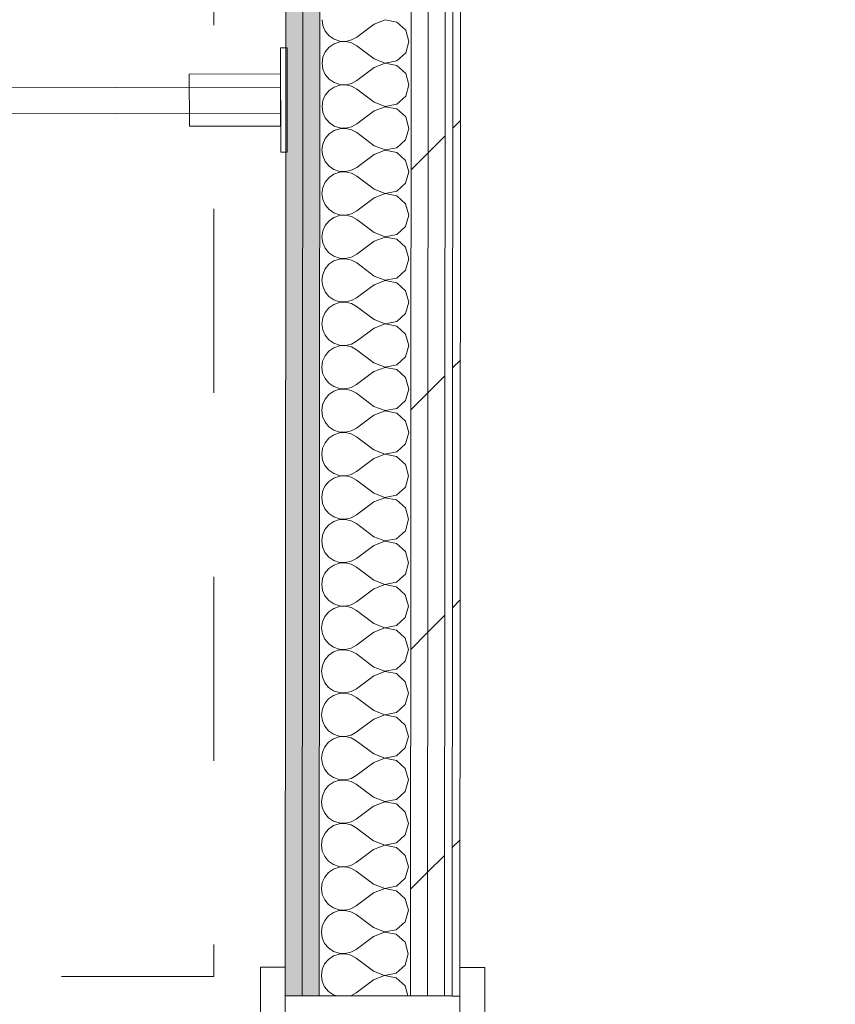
# Model space of a CAD drawing. Header units: millimetres. Extents: x -30280 to 19093, y -17460 to 4378.
# Tile 183 of 256: x -1892 to -1267, y -16021 to -15265. Entities that reach past the tile are written whole.
import ezdxf

# ---------------------------------------------------------------- set-up
doc = ezdxf.new("R2010")
doc.units = ezdxf.units.MM
doc.header["$MEASUREMENT"] = 0
doc.linetypes.add('Rayas_2', pattern=[282.222222, 141.111111, -141.111111])
doc.linetypes.add('Wipeout_Contour', pattern=[1000, 0, -1000])
for name, color, linetype in [('Nuevo_01 Sanitaris', 7, 'Continuous'), ('Nuevo_06_COT_Generals', 7, 'Continuous'), ('Nuevo_08_E_Envans secs', 7, 'Continuous'), ('Nuevo_Puertas Archicad', 7, 'Continuous')]:
    doc.layers.add(name, color=color, linetype=linetype)
for name, color, linetype, lineweight in [('Nuevo_01 Sanitaris_Pluma_Nº__1', 7, 'Continuous', 5), ('Nuevo_01_2D Trames_Pluma_Nº__1', 7, 'Continuous', 5), ('Nuevo_06_COT_Generals_Pluma_Nº__1', 7, 'Continuous', 5), ('Nuevo_08_E_Envans secs_Pluma_Nº__1', 7, 'Continuous', 5), ('Nuevo_Puertas Archicad_Pluma_Nº__1', 7, 'Continuous', 5)]:
    doc.layers.add(name, color=color, linetype=linetype, lineweight=lineweight)
for name, color, linetype, lineweight, true_color in [('Nuevo_08_E_Envans secs_Pluma_Nº__102', 7, 'Continuous', 5, 0xcccccc), ('Nuevo_08_E_Envans secs_Pluma_Nº__171', 171, 'Continuous', 13, 0xaaaaff), ('Nuevo_08_E_Envans secs_Pluma_Nº__177', 7, 'Continuous', 15, 0xf7e046), ('Nuevo_08_E_Envans secs_Pluma_Nº__79', 7, 'Continuous', 5, 0xaaffd5)]:
    doc.layers.add(name, color=color, linetype=linetype, lineweight=lineweight, true_color=true_color)
doc.styles.add('Estilo_Generado_1', font='txt')
doc.dimstyles.new('Estilo_Generado__2', dxfattribs={"dimtxt": 100, "dimasz": 38, "dimexe": 0.18, "dimexo": 300, "dimgap": 0, "dimtad": 1, "dimlfac": 0.001, "dimzin": 0, "dimdsep": 46, "dimtxsty": 'Estilo_Generado_1', "dimblk": 'ARROWHEAD_2', "dimblk1": 'ARROWHEAD_2', "dimblk2": 'ARROWHEAD_2', "dimcen": 0.09, "dimclrd": 7, "dimclre": 7, "dimclrt": 7, "dimadec": 0, "dimazin": 0, "dimtfac": 1, "dimtdec": 4, "dimtmove": 0, "dimatfit": 3, "dimfxl": 0, "dimtolj": 1, "dimtzin": 0, "dimarcsym": 0})
pattern_1 = [(45, (0, 0), (-183.8478, 183.8478), [195, -65]), (45, (7e-14, 183.85), (-183.8478, 183.8478), [195, -65])]

# ---------------------------------------------------------------- blocks, each defined once
blk = doc.blocks.new('*X93')
at = {"layer": 'Nuevo_08_E_Envans secs_Pluma_Nº__102', "color": 254, "linetype": 'Continuous', "lineweight": 5, "true_color": 0xcccccc}
for p, q in [((-1660.4, -15265.44), (-1659.77, -15270)), ((-1620.41, -15268.81), (-1633.75, -15278.8)), ((-1611.9, -15265.55), (-1620.41, -15268.81)), ((-1602.95, -15267.25), (-1611.9, -15265.55)), ((-1596.23, -15273.4), (-1602.95, -15267.25)), ((-1659.77, -15270), (-1657.92, -15274.21)), ((-1657.92, -15274.21), (-1654.99, -15277.75)), ((-1593.75, -15282.16), (-1596.23, -15273.4)), ((-1651.2, -15283.88), (-1655, -15286.48)), ((-1654.99, -15277.75), (-1651.2, -15280.36)), ((-1651.2, -15280.36), (-1646.84, -15281.83)), ((-1646.85, -15282.41), (-1651.2, -15283.88)), ((-1642.25, -15282.19), (-1646.85, -15282.41)), ((-1646.84, -15281.83), (-1642.25, -15282.06)), ((-1642.25, -15282.06), (-1637.77, -15281.02)), ((-1637.77, -15283.24), (-1642.25, -15282.19)), ((-1637.77, -15281.02), (-1633.75, -15278.8)), ((-1633.75, -15285.46), (-1637.77, -15283.24)), ((-1596.24, -15290.92), (-1593.75, -15282.16)), ((-1657.93, -15290.02), (-1659.79, -15294.22)), ((-1655, -15286.48), (-1657.93, -15290.02)), ((-1620.43, -15295.47), (-1633.75, -15285.46)), ((-1602.97, -15297.06), (-1596.24, -15290.92)), ((-1659.79, -15294.22), (-1660.43, -15298.78)), ((-1660.43, -15298.78), (-1659.8, -15303.33)), ((-1620.43, -15295.47), (-1611.92, -15298.75)), ((-1611.92, -15298.88), (-1620.43, -15302.14)), ((-1611.92, -15298.75), (-1602.97, -15297.06)), ((-1602.98, -15300.58), (-1611.92, -15298.88)), ((-1659.8, -15303.33), (-1657.95, -15307.54)), ((-1620.43, -15302.14), (-1633.77, -15312.13)), ((-1596.26, -15306.73), (-1602.98, -15300.58)), ((-1657.95, -15307.54), (-1655.01, -15311.08)), ((-1655.01, -15311.08), (-1651.23, -15313.69)), ((-1651.23, -15313.69), (-1646.87, -15315.16)), ((-1637.8, -15314.35), (-1633.77, -15312.13)), ((-1593.77, -15315.49), (-1596.26, -15306.73)), ((-1655.02, -15319.81), (-1657.96, -15323.35)), ((-1651.23, -15317.21), (-1655.02, -15319.81)), ((-1646.87, -15315.74), (-1651.23, -15317.21)), ((-1646.87, -15315.16), (-1642.28, -15315.39)), ((-1642.28, -15315.52), (-1646.87, -15315.74)), ((-1642.28, -15315.39), (-1637.8, -15314.35)), ((-1637.8, -15316.57), (-1642.28, -15315.52)), ((-1633.78, -15318.8), (-1637.8, -15316.57)), ((-1620.45, -15328.81), (-1633.78, -15318.8)), ((-1596.27, -15324.25), (-1593.77, -15315.49)), ((-1659.81, -15327.56), (-1660.45, -15332.11)), ((-1657.96, -15323.35), (-1659.81, -15327.56)), ((-1620.45, -15328.81), (-1611.95, -15332.08)), ((-1603, -15330.39), (-1596.27, -15324.25)), ((-1660.45, -15332.11), (-1659.82, -15336.67)), ((-1659.82, -15336.67), (-1657.97, -15340.87)), ((-1620.45, -15335.47), (-1633.8, -15345.46)), ((-1611.95, -15332.21), (-1620.45, -15335.47)), ((-1611.95, -15332.08), (-1603, -15330.39)), ((-1603, -15333.91), (-1611.95, -15332.21)), ((-1596.28, -15340.06), (-1603, -15333.91)), ((-1657.97, -15340.87), (-1655.04, -15344.42)), ((-1655.04, -15344.42), (-1651.25, -15347.02)), ((-1593.8, -15348.83), (-1596.28, -15340.06)), ((-1651.25, -15350.54), (-1655.04, -15353.14)), ((-1651.25, -15347.02), (-1646.89, -15348.5)), ((-1646.89, -15349.08), (-1651.25, -15350.54)), ((-1646.89, -15348.5), (-1642.3, -15348.72)), ((-1642.3, -15348.86), (-1646.89, -15349.08)), ((-1642.3, -15348.72), (-1637.82, -15347.69)), ((-1637.82, -15349.9), (-1642.3, -15348.86)), ((-1637.82, -15347.69), (-1633.8, -15345.46)), ((-1633.8, -15352.13), (-1637.82, -15349.9)), ((-1596.29, -15357.59), (-1593.8, -15348.83)), ((-1657.98, -15356.68), (-1659.84, -15360.89)), ((-1655.04, -15353.14), (-1657.98, -15356.68)), ((-1620.47, -15362.14), (-1633.8, -15352.13)), ((-1603.02, -15363.73), (-1596.29, -15357.59)), ((-1659.84, -15360.89), (-1660.48, -15365.44)), ((-1660.48, -15365.44), (-1659.85, -15370)), ((-1611.97, -15365.55), (-1620.48, -15368.81)), ((-1620.47, -15362.14), (-1611.97, -15365.41)), ((-1611.97, -15365.41), (-1603.02, -15363.73)), ((-1603.02, -15367.25), (-1611.97, -15365.55)), ((-1659.85, -15370), (-1657.99, -15374.21)), ((-1657.99, -15374.21), (-1655.06, -15377.75)), ((-1620.48, -15368.81), (-1633.82, -15378.8)), ((-1596.31, -15373.4), (-1603.02, -15367.25)), ((-1593.82, -15382.16), (-1596.31, -15373.4)), ((-1655.06, -15377.75), (-1651.28, -15380.36)), ((-1651.28, -15380.36), (-1646.92, -15381.83)), ((-1646.92, -15381.83), (-1642.33, -15382.06)), ((-1642.33, -15382.19), (-1646.92, -15382.41)), ((-1642.33, -15382.06), (-1637.85, -15381.02)), ((-1637.85, -15383.24), (-1642.33, -15382.19)), ((-1637.85, -15381.02), (-1633.82, -15378.8)), ((-1596.32, -15390.92), (-1593.82, -15382.16)), ((-1655.07, -15386.48), (-1658.01, -15390.02)), ((-1651.28, -15383.88), (-1655.07, -15386.48)), ((-1646.92, -15382.41), (-1651.28, -15383.88)), ((-1633.83, -15385.46), (-1637.85, -15383.24)), ((-1620.5, -15395.47), (-1633.83, -15385.46)), ((-1659.86, -15394.22), (-1660.5, -15398.78)), ((-1658.01, -15390.02), (-1659.86, -15394.22)), ((-1620.5, -15395.47), (-1612, -15398.75)), ((-1612, -15398.75), (-1603.05, -15397.06)), ((-1603.05, -15397.06), (-1596.32, -15390.92)), ((-1660.5, -15398.78), (-1659.87, -15403.33)), ((-1659.87, -15403.33), (-1658.02, -15407.54)), ((-1620.5, -15402.14), (-1633.84, -15412.13)), ((-1612, -15398.88), (-1620.5, -15402.14)), ((-1603.05, -15400.58), (-1612, -15398.88)), ((-1596.33, -15406.73), (-1603.05, -15400.58)), ((-1658.02, -15407.54), (-1655.09, -15411.08)), ((-1655.09, -15411.08), (-1651.3, -15413.69)), ((-1637.87, -15414.35), (-1633.84, -15412.13)), ((-1593.85, -15415.49), (-1596.33, -15406.73)), ((-1655.09, -15419.81), (-1658.03, -15423.35)), ((-1651.3, -15417.21), (-1655.09, -15419.81)), ((-1651.3, -15413.69), (-1646.94, -15415.16)), ((-1646.94, -15415.74), (-1651.3, -15417.21)), ((-1646.94, -15415.16), (-1642.35, -15415.39)), ((-1642.35, -15415.52), (-1646.94, -15415.74)), ((-1642.35, -15415.39), (-1637.87, -15414.35)), ((-1637.87, -15416.57), (-1642.35, -15415.52)), ((-1633.85, -15418.8), (-1637.87, -15416.57)), ((-1620.52, -15428.81), (-1633.85, -15418.8)), ((-1596.34, -15424.25), (-1593.85, -15415.49)), ((-1659.89, -15427.56), (-1660.53, -15432.11)), ((-1658.03, -15423.35), (-1659.89, -15427.56)), ((-1603.07, -15430.39), (-1596.34, -15424.25)), ((-1660.53, -15432.11), (-1659.9, -15436.67)), ((-1612.02, -15432.21), (-1620.53, -15435.47)), ((-1620.52, -15428.81), (-1612.02, -15432.08)), ((-1612.02, -15432.08), (-1603.07, -15430.39)), ((-1603.07, -15433.91), (-1612.02, -15432.21)), ((-1596.35, -15440.06), (-1603.07, -15433.91)), ((-1659.9, -15436.67), (-1658.04, -15440.87)), ((-1658.04, -15440.87), (-1655.11, -15444.42)), ((-1620.53, -15435.47), (-1633.87, -15445.46)), ((-1593.87, -15448.83), (-1596.35, -15440.06)), ((-1655.11, -15444.42), (-1651.32, -15447.02)), ((-1646.97, -15449.08), (-1651.33, -15450.54)), ((-1651.32, -15447.02), (-1646.97, -15448.5)), ((-1646.97, -15448.5), (-1642.38, -15448.72)), ((-1642.38, -15448.86), (-1646.97, -15449.08)), ((-1642.38, -15448.72), (-1637.9, -15447.69)), ((-1637.9, -15449.9), (-1642.38, -15448.86)), ((-1637.9, -15447.69), (-1633.87, -15445.46)), ((-1633.87, -15452.13), (-1637.9, -15449.9)), ((-1596.37, -15457.59), (-1593.87, -15448.83)), ((-1658.06, -15456.68), (-1659.91, -15460.89)), ((-1655.12, -15453.14), (-1658.06, -15456.68)), ((-1651.33, -15450.54), (-1655.12, -15453.14)), ((-1620.55, -15462.14), (-1633.87, -15452.13)), ((-1603.1, -15463.73), (-1596.37, -15457.59)), ((-1659.91, -15460.89), (-1660.55, -15465.44)), ((-1620.55, -15462.14), (-1612.05, -15465.41)), ((-1612.05, -15465.41), (-1603.1, -15463.73)), ((-1660.55, -15465.44), (-1659.92, -15470)), ((-1659.92, -15470), (-1658.07, -15474.21)), ((-1620.55, -15468.81), (-1633.89, -15478.8)), ((-1612.05, -15465.55), (-1620.55, -15468.81)), ((-1603.1, -15467.25), (-1612.05, -15465.55)), ((-1596.38, -15473.4), (-1603.1, -15467.25)), ((-1658.07, -15474.21), (-1655.14, -15477.75)), ((-1655.14, -15477.75), (-1651.35, -15480.36)), ((-1651.35, -15480.36), (-1646.99, -15481.83)), ((-1637.92, -15481.02), (-1633.89, -15478.8)), ((-1593.9, -15482.16), (-1596.38, -15473.4)), ((-1655.14, -15486.48), (-1658.08, -15490.02)), ((-1651.35, -15483.88), (-1655.14, -15486.48)), ((-1646.99, -15482.41), (-1651.35, -15483.88)), ((-1646.99, -15481.83), (-1642.4, -15482.06)), ((-1642.4, -15482.19), (-1646.99, -15482.41)), ((-1642.4, -15482.06), (-1637.92, -15481.02)), ((-1637.92, -15483.24), (-1642.4, -15482.19)), ((-1633.9, -15485.46), (-1637.92, -15483.24)), ((-1620.57, -15495.47), (-1633.9, -15485.46)), ((-1596.39, -15490.92), (-1593.9, -15482.16)), ((-1659.94, -15494.22), (-1660.58, -15498.78)), ((-1658.08, -15490.02), (-1659.94, -15494.22)), ((-1620.57, -15495.47), (-1612.07, -15498.75)), ((-1603.12, -15497.06), (-1596.39, -15490.92)), ((-1660.58, -15498.78), (-1659.94, -15503.33)), ((-1620.58, -15502.14), (-1633.92, -15512.13)), ((-1612.07, -15498.88), (-1620.58, -15502.14)), ((-1612.07, -15498.75), (-1603.12, -15497.06)), ((-1603.12, -15500.58), (-1612.07, -15498.88)), ((-1596.4, -15506.73), (-1603.12, -15500.58)), ((-1659.94, -15503.33), (-1658.09, -15507.54)), ((-1658.09, -15507.54), (-1655.16, -15511.08)), ((-1593.92, -15515.49), (-1596.4, -15506.73)), ((-1651.38, -15517.21), (-1655.17, -15519.81)), ((-1655.16, -15511.08), (-1651.37, -15513.69)), ((-1647.02, -15515.74), (-1651.38, -15517.21)), ((-1651.37, -15513.69), (-1647.02, -15515.16)), ((-1647.02, -15515.16), (-1642.42, -15515.39)), ((-1642.42, -15515.52), (-1647.02, -15515.74)), ((-1642.42, -15515.39), (-1637.94, -15514.35)), ((-1637.95, -15516.57), (-1642.42, -15515.52)), ((-1633.92, -15518.8), (-1637.95, -15516.57)), ((-1637.94, -15514.35), (-1633.92, -15512.13)), ((-1596.42, -15524.25), (-1593.92, -15515.49)), ((-1658.1, -15523.35), (-1659.96, -15527.56)), ((-1655.17, -15519.81), (-1658.1, -15523.35)), ((-1620.6, -15528.81), (-1633.92, -15518.8)), ((-1603.15, -15530.39), (-1596.42, -15524.25)), ((-1659.96, -15527.56), (-1660.6, -15532.11)), ((-1660.6, -15532.11), (-1659.97, -15536.67)), ((-1620.6, -15528.81), (-1612.1, -15532.08)), ((-1612.1, -15532.21), (-1620.6, -15535.47)), ((-1612.1, -15532.08), (-1603.15, -15530.39)), ((-1603.15, -15533.91), (-1612.1, -15532.21)), ((-1659.97, -15536.67), (-1658.12, -15540.87)), ((-1658.12, -15540.87), (-1655.19, -15544.42)), ((-1620.6, -15535.47), (-1633.94, -15545.46)), ((-1596.43, -15540.06), (-1603.15, -15533.91)), ((-1593.95, -15548.83), (-1596.43, -15540.06)), ((-1655.19, -15544.42), (-1651.4, -15547.02)), ((-1651.4, -15547.02), (-1647.04, -15548.5)), ((-1642.45, -15548.72), (-1637.97, -15547.69)), ((-1637.97, -15547.69), (-1633.94, -15545.46)), ((-1655.19, -15553.14), (-1658.13, -15556.68)), ((-1651.4, -15550.54), (-1655.19, -15553.14)), ((-1647.04, -15549.08), (-1651.4, -15550.54)), ((-1647.04, -15548.5), (-1642.45, -15548.72)), ((-1642.45, -15548.86), (-1647.04, -15549.08)), ((-1637.97, -15549.9), (-1642.45, -15548.86)), ((-1633.95, -15552.13), (-1637.97, -15549.9)), ((-1620.62, -15562.14), (-1633.95, -15552.13)), ((-1596.44, -15557.59), (-1593.95, -15548.83)), ((-1659.99, -15560.89), (-1660.62, -15565.44)), ((-1658.13, -15556.68), (-1659.99, -15560.89)), ((-1620.62, -15562.14), (-1612.12, -15565.41)), ((-1603.17, -15563.73), (-1596.44, -15557.59)), ((-1660.62, -15565.44), (-1659.99, -15570)), ((-1659.99, -15570), (-1658.14, -15574.21)), ((-1620.63, -15568.81), (-1633.97, -15578.8)), ((-1612.12, -15565.55), (-1620.63, -15568.81)), ((-1612.12, -15565.41), (-1603.17, -15563.73)), ((-1603.17, -15567.25), (-1612.12, -15565.55)), ((-1596.45, -15573.4), (-1603.17, -15567.25)), ((-1658.14, -15574.21), (-1655.21, -15577.75)), ((-1655.21, -15577.75), (-1651.42, -15580.36)), ((-1593.97, -15582.16), (-1596.45, -15573.4)), ((-1651.43, -15583.88), (-1655.22, -15586.48)), ((-1647.07, -15582.41), (-1651.43, -15583.88)), ((-1651.42, -15580.36), (-1647.07, -15581.83)), ((-1647.07, -15581.83), (-1642.47, -15582.06)), ((-1642.47, -15582.19), (-1647.07, -15582.41)), ((-1642.47, -15582.06), (-1637.99, -15581.02)), ((-1638, -15583.24), (-1642.47, -15582.19)), ((-1633.97, -15585.46), (-1638, -15583.24)), ((-1637.99, -15581.02), (-1633.97, -15578.8)), ((-1620.65, -15595.47), (-1633.97, -15585.46)), ((-1596.47, -15590.92), (-1593.97, -15582.16)), ((-1658.15, -15590.02), (-1660.01, -15594.22)), ((-1655.22, -15586.48), (-1658.15, -15590.02)), ((-1603.19, -15597.06), (-1596.47, -15590.92)), ((-1660.01, -15594.22), (-1660.65, -15598.78)), ((-1660.65, -15598.78), (-1660.02, -15603.33)), ((-1620.65, -15595.47), (-1612.15, -15598.75)), ((-1612.15, -15598.88), (-1620.65, -15602.14)), ((-1612.15, -15598.75), (-1603.19, -15597.06)), ((-1603.2, -15600.58), (-1612.15, -15598.88)), ((-1596.48, -15606.73), (-1603.2, -15600.58)), ((-1660.02, -15603.33), (-1658.17, -15607.54)), ((-1658.17, -15607.54), (-1655.24, -15611.08)), ((-1620.65, -15602.14), (-1633.99, -15612.13)), ((-1594, -15615.49), (-1596.48, -15606.73)), ((-1655.24, -15611.08), (-1651.45, -15613.69)), ((-1651.45, -15613.69), (-1647.09, -15615.16)), ((-1647.09, -15615.74), (-1651.45, -15617.21)), ((-1647.09, -15615.16), (-1642.5, -15615.39)), ((-1642.5, -15615.52), (-1647.09, -15615.74)), ((-1642.5, -15615.39), (-1638.02, -15614.35)), ((-1638.02, -15616.57), (-1642.5, -15615.52)), ((-1638.02, -15614.35), (-1633.99, -15612.13)), ((-1596.49, -15624.25), (-1594, -15615.49)), ((-1658.18, -15623.35), (-1660.04, -15627.56)), ((-1655.24, -15619.81), (-1658.18, -15623.35)), ((-1651.45, -15617.21), (-1655.24, -15619.81)), ((-1634, -15618.8), (-1638.02, -15616.57)), ((-1620.67, -15628.81), (-1634, -15618.8)), ((-1660.04, -15627.56), (-1660.67, -15632.11)), ((-1620.67, -15628.81), (-1612.17, -15632.08)), ((-1612.17, -15632.08), (-1603.22, -15630.39)), ((-1603.22, -15630.39), (-1596.49, -15624.25)), ((-1660.67, -15632.11), (-1660.04, -15636.67)), ((-1660.04, -15636.67), (-1658.19, -15640.87)), ((-1620.68, -15635.47), (-1634.02, -15645.46)), ((-1612.17, -15632.21), (-1620.68, -15635.47)), ((-1603.22, -15633.91), (-1612.17, -15632.21)), ((-1596.5, -15640.06), (-1603.22, -15633.91)), ((-1658.19, -15640.87), (-1655.26, -15644.42)), ((-1655.26, -15644.42), (-1651.47, -15647.02)), ((-1638.04, -15647.69), (-1634.02, -15645.46)), ((-1594.02, -15648.83), (-1596.5, -15640.06)), ((-1655.27, -15653.14), (-1658.2, -15656.68)), ((-1651.47, -15650.54), (-1655.27, -15653.14)), ((-1651.47, -15647.02), (-1647.12, -15648.5)), ((-1647.12, -15649.08), (-1651.47, -15650.54)), ((-1647.12, -15648.5), (-1642.52, -15648.72)), ((-1642.52, -15648.86), (-1647.12, -15649.08)), ((-1642.52, -15648.72), (-1638.04, -15647.69)), ((-1638.04, -15649.9), (-1642.52, -15648.86)), ((-1634.02, -15652.13), (-1638.04, -15649.9)), ((-1620.7, -15662.14), (-1634.02, -15652.13)), ((-1596.52, -15657.59), (-1594.02, -15648.83)), ((-1660.06, -15660.89), (-1660.7, -15665.44)), ((-1658.2, -15656.68), (-1660.06, -15660.89)), ((-1603.24, -15663.73), (-1596.52, -15657.59)), ((-1660.7, -15665.44), (-1660.07, -15670)), ((-1620.7, -15668.81), (-1634.04, -15678.8)), ((-1620.7, -15662.14), (-1612.2, -15665.41)), ((-1612.2, -15665.55), (-1620.7, -15668.81)), ((-1612.2, -15665.41), (-1603.24, -15663.73)), ((-1603.25, -15667.25), (-1612.2, -15665.55)), ((-1596.53, -15673.4), (-1603.25, -15667.25)), ((-1660.07, -15670), (-1658.22, -15674.21)), ((-1658.22, -15674.21), (-1655.28, -15677.75)), ((-1594.04, -15682.16), (-1596.53, -15673.4)), ((-1651.5, -15683.88), (-1655.29, -15686.48)), ((-1655.28, -15677.75), (-1651.5, -15680.36)), ((-1651.5, -15680.36), (-1647.14, -15681.83)), ((-1647.14, -15682.41), (-1651.5, -15683.88)), ((-1647.14, -15681.83), (-1642.55, -15682.06)), ((-1642.55, -15682.19), (-1647.14, -15682.41)), ((-1642.55, -15682.06), (-1638.07, -15681.02)), ((-1638.07, -15683.24), (-1642.55, -15682.19)), ((-1638.07, -15681.02), (-1634.04, -15678.8)), ((-1634.05, -15685.46), (-1638.07, -15683.24)), ((-1596.54, -15690.92), (-1594.04, -15682.16)), ((-1658.23, -15690.02), (-1660.09, -15694.22)), ((-1655.29, -15686.48), (-1658.23, -15690.02)), ((-1620.72, -15695.47), (-1634.05, -15685.46)), ((-1603.27, -15697.06), (-1596.54, -15690.92)), ((-1660.09, -15694.22), (-1660.72, -15698.78)), ((-1660.72, -15698.78), (-1660.09, -15703.33)), ((-1612.22, -15698.88), (-1620.73, -15702.14)), ((-1620.72, -15695.47), (-1612.22, -15698.75)), ((-1612.22, -15698.75), (-1603.27, -15697.06)), ((-1603.27, -15700.58), (-1612.22, -15698.88)), ((-1660.09, -15703.33), (-1658.24, -15707.54)), ((-1620.73, -15702.14), (-1634.07, -15712.13)), ((-1596.55, -15706.73), (-1603.27, -15700.58)), ((-1594.07, -15715.49), (-1596.55, -15706.73)), ((-1658.24, -15707.54), (-1655.31, -15711.08)), ((-1655.31, -15711.08), (-1651.52, -15713.69)), ((-1651.52, -15713.69), (-1647.17, -15715.16)), ((-1642.57, -15715.39), (-1638.09, -15714.35)), ((-1638.09, -15714.35), (-1634.07, -15712.13)), ((-1655.32, -15719.81), (-1658.25, -15723.35)), ((-1651.52, -15717.21), (-1655.32, -15719.81)), ((-1647.17, -15715.74), (-1651.52, -15717.21)), ((-1647.17, -15715.16), (-1642.57, -15715.39)), ((-1642.57, -15715.52), (-1647.17, -15715.74)), ((-1638.09, -15716.57), (-1642.57, -15715.52)), ((-1634.07, -15718.8), (-1638.09, -15716.57)), ((-1620.75, -15728.81), (-1634.07, -15718.8)), ((-1596.56, -15724.25), (-1594.07, -15715.49)), ((-1660.11, -15727.56), (-1660.75, -15732.11)), ((-1658.25, -15723.35), (-1660.11, -15727.56)), ((-1620.75, -15728.81), (-1612.24, -15732.08)), ((-1603.29, -15730.39), (-1596.56, -15724.25)), ((-1660.75, -15732.11), (-1660.12, -15736.67)), ((-1660.12, -15736.67), (-1658.27, -15740.87)), ((-1620.75, -15735.47), (-1634.09, -15745.46)), ((-1612.24, -15732.21), (-1620.75, -15735.47)), ((-1612.24, -15732.08), (-1603.29, -15730.39)), ((-1603.3, -15733.91), (-1612.24, -15732.21)), ((-1596.58, -15740.06), (-1603.3, -15733.91)), ((-1658.27, -15740.87), (-1655.33, -15744.42)), ((-1655.33, -15744.42), (-1651.55, -15747.02)), ((-1594.09, -15748.83), (-1596.58, -15740.06)), ((-1651.55, -15750.54), (-1655.34, -15753.14)), ((-1651.55, -15747.02), (-1647.19, -15748.5)), ((-1647.19, -15749.08), (-1651.55, -15750.54)), ((-1647.19, -15748.5), (-1642.6, -15748.72)), ((-1642.6, -15748.86), (-1647.19, -15749.08)), ((-1642.6, -15748.72), (-1638.12, -15747.69)), ((-1638.12, -15749.9), (-1642.6, -15748.86)), ((-1638.12, -15747.69), (-1634.09, -15745.46)), ((-1634.1, -15752.13), (-1638.12, -15749.9)), ((-1620.77, -15762.14), (-1634.1, -15752.13)), ((-1596.59, -15757.59), (-1594.09, -15748.83)), ((-1658.28, -15756.68), (-1660.14, -15760.89)), ((-1655.34, -15753.14), (-1658.28, -15756.68)), ((-1603.32, -15763.73), (-1596.59, -15757.59)), ((-1660.14, -15760.89), (-1660.77, -15765.44)), ((-1660.77, -15765.44), (-1660.14, -15770)), ((-1612.27, -15765.55), (-1620.78, -15768.81)), ((-1620.77, -15762.14), (-1612.27, -15765.41)), ((-1612.27, -15765.41), (-1603.32, -15763.73)), ((-1603.32, -15767.25), (-1612.27, -15765.55)), ((-1596.6, -15773.4), (-1603.32, -15767.25)), ((-1660.14, -15770), (-1658.29, -15774.21)), ((-1658.29, -15774.21), (-1655.36, -15777.75)), ((-1620.78, -15768.81), (-1634.12, -15778.8)), ((-1594.12, -15782.16), (-1596.6, -15773.4)), ((-1655.36, -15777.75), (-1651.57, -15780.36)), ((-1651.57, -15780.36), (-1647.21, -15781.83)), ((-1647.21, -15782.41), (-1651.57, -15783.88)), ((-1647.21, -15781.83), (-1642.62, -15782.06)), ((-1642.62, -15782.19), (-1647.21, -15782.41)), ((-1642.62, -15782.06), (-1638.14, -15781.02)), ((-1638.14, -15783.24), (-1642.62, -15782.19)), ((-1638.14, -15781.02), (-1634.12, -15778.8)), ((-1596.61, -15790.92), (-1594.12, -15782.16)), ((-1658.3, -15790.02), (-1660.16, -15794.22)), ((-1655.37, -15786.48), (-1658.3, -15790.02)), ((-1651.57, -15783.88), (-1655.37, -15786.48)), ((-1634.12, -15785.46), (-1638.14, -15783.24)), ((-1620.79, -15795.47), (-1634.12, -15785.46)), ((-1660.16, -15794.22), (-1660.8, -15798.78)), ((-1620.79, -15795.47), (-1612.29, -15798.75)), ((-1612.29, -15798.75), (-1603.34, -15797.06)), ((-1603.34, -15797.06), (-1596.61, -15790.92)), ((-1660.8, -15798.78), (-1660.17, -15803.33)), ((-1660.17, -15803.33), (-1658.31, -15807.54)), ((-1620.8, -15802.14), (-1634.14, -15812.13)), ((-1612.29, -15798.88), (-1620.8, -15802.14)), ((-1603.35, -15800.58), (-1612.29, -15798.88)), ((-1596.63, -15806.73), (-1603.35, -15800.58)), ((-1658.31, -15807.54), (-1655.38, -15811.08)), ((-1655.38, -15811.08), (-1651.6, -15813.69)), ((-1638.17, -15814.35), (-1634.14, -15812.13)), ((-1594.14, -15815.49), (-1596.63, -15806.73)), ((-1655.39, -15819.81), (-1658.33, -15823.35)), ((-1651.6, -15817.21), (-1655.39, -15819.81)), ((-1651.6, -15813.69), (-1647.24, -15815.16)), ((-1647.24, -15815.74), (-1651.6, -15817.21)), ((-1647.24, -15815.16), (-1642.65, -15815.39)), ((-1642.65, -15815.52), (-1647.24, -15815.74)), ((-1642.65, -15815.39), (-1638.17, -15814.35)), ((-1638.17, -15816.57), (-1642.65, -15815.52)), ((-1634.15, -15818.8), (-1638.17, -15816.57)), ((-1620.82, -15828.81), (-1634.15, -15818.8)), ((-1596.64, -15824.25), (-1594.14, -15815.49)), ((-1660.18, -15827.56), (-1660.82, -15832.11)), ((-1658.33, -15823.35), (-1660.18, -15827.56)), ((-1603.37, -15830.39), (-1596.64, -15824.25)), ((-1660.82, -15832.11), (-1660.19, -15836.67)), ((-1620.82, -15835.47), (-1634.17, -15845.46)), ((-1620.82, -15828.81), (-1612.32, -15832.08)), ((-1612.32, -15832.21), (-1620.82, -15835.47)), ((-1612.32, -15832.08), (-1603.37, -15830.39)), ((-1603.37, -15833.91), (-1612.32, -15832.21)), ((-1596.65, -15840.06), (-1603.37, -15833.91)), ((-1660.19, -15836.67), (-1658.34, -15840.87)), ((-1658.34, -15840.87), (-1655.41, -15844.42)), ((-1594.17, -15848.83), (-1596.65, -15840.06)), ((-1655.41, -15844.42), (-1651.62, -15847.02)), ((-1651.62, -15850.54), (-1655.41, -15853.14)), ((-1651.62, -15847.02), (-1647.26, -15848.5)), ((-1647.26, -15849.08), (-1651.62, -15850.54)), ((-1647.26, -15848.5), (-1642.67, -15848.72)), ((-1642.67, -15848.86), (-1647.26, -15849.08)), ((-1642.67, -15848.72), (-1638.19, -15847.69)), ((-1638.19, -15849.9), (-1642.67, -15848.86)), ((-1638.19, -15847.69), (-1634.17, -15845.46)), ((-1634.17, -15852.13), (-1638.19, -15849.9)), ((-1596.66, -15857.59), (-1594.17, -15848.83)), ((-1658.35, -15856.68), (-1660.21, -15860.89)), ((-1655.41, -15853.14), (-1658.35, -15856.68)), ((-1620.84, -15862.14), (-1634.17, -15852.13)), ((-1603.39, -15863.73), (-1596.66, -15857.59)), ((-1660.21, -15860.89), (-1660.85, -15865.44)), ((-1660.85, -15865.44), (-1660.22, -15870)), ((-1612.34, -15865.55), (-1620.85, -15868.81)), ((-1620.84, -15862.14), (-1612.34, -15865.41)), ((-1612.34, -15865.41), (-1603.39, -15863.73)), ((-1603.39, -15867.25), (-1612.34, -15865.55)), ((-1660.22, -15870), (-1658.36, -15874.21)), ((-1620.85, -15868.81), (-1634.19, -15878.8)), ((-1596.68, -15873.4), (-1603.39, -15867.25)), ((-1658.36, -15874.21), (-1655.43, -15877.75)), ((-1655.43, -15877.75), (-1651.64, -15880.36)), ((-1651.64, -15880.36), (-1647.29, -15881.83)), ((-1638.22, -15881.02), (-1634.19, -15878.8)), ((-1594.19, -15882.16), (-1596.68, -15873.4)), ((-1655.44, -15886.48), (-1658.38, -15890.02)), ((-1651.65, -15883.88), (-1655.44, -15886.48)), ((-1647.29, -15882.41), (-1651.65, -15883.88)), ((-1647.29, -15881.83), (-1642.7, -15882.06)), ((-1642.7, -15882.19), (-1647.29, -15882.41)), ((-1642.7, -15882.06), (-1638.22, -15881.02)), ((-1638.22, -15883.24), (-1642.7, -15882.19)), ((-1634.19, -15885.46), (-1638.22, -15883.24)), ((-1620.87, -15895.47), (-1634.19, -15885.46)), ((-1596.69, -15890.92), (-1594.19, -15882.16)), ((-1660.23, -15894.22), (-1660.87, -15898.78)), ((-1658.38, -15890.02), (-1660.23, -15894.22)), ((-1620.87, -15895.47), (-1612.37, -15898.75)), ((-1603.42, -15897.06), (-1596.69, -15890.92)), ((-1660.87, -15898.78), (-1660.24, -15903.33)), ((-1660.24, -15903.33), (-1658.39, -15907.54)), ((-1620.87, -15902.14), (-1634.21, -15912.13)), ((-1612.37, -15898.88), (-1620.87, -15902.14)), ((-1612.37, -15898.75), (-1603.42, -15897.06)), ((-1603.42, -15900.58), (-1612.37, -15898.88)), ((-1596.7, -15906.73), (-1603.42, -15900.58)), ((-1658.39, -15907.54), (-1655.46, -15911.08)), ((-1655.46, -15911.08), (-1651.67, -15913.69)), ((-1594.22, -15915.49), (-1596.7, -15906.73)), ((-1651.67, -15917.21), (-1655.46, -15919.81)), ((-1651.67, -15913.69), (-1647.31, -15915.16)), ((-1647.31, -15915.74), (-1651.67, -15917.21)), ((-1647.31, -15915.16), (-1642.72, -15915.39)), ((-1642.72, -15915.52), (-1647.31, -15915.74)), ((-1642.72, -15915.39), (-1638.24, -15914.35)), ((-1638.24, -15916.57), (-1642.72, -15915.52)), ((-1638.24, -15914.35), (-1634.21, -15912.13)), ((-1634.22, -15918.8), (-1638.24, -15916.57)), ((-1596.71, -15924.25), (-1594.22, -15915.49)), ((-1658.4, -15923.35), (-1660.26, -15927.56)), ((-1655.46, -15919.81), (-1658.4, -15923.35)), ((-1620.89, -15928.81), (-1634.22, -15918.8)), ((-1603.44, -15930.39), (-1596.71, -15924.25)), ((-1660.26, -15927.56), (-1660.9, -15932.11)), ((-1660.9, -15932.11), (-1660.26, -15936.67)), ((-1612.39, -15932.21), (-1620.9, -15935.47)), ((-1620.89, -15928.81), (-1612.39, -15932.08)), ((-1612.39, -15932.08), (-1603.44, -15930.39)), ((-1603.44, -15933.91), (-1612.39, -15932.21)), ((-1660.26, -15936.67), (-1658.41, -15940.87)), ((-1658.41, -15940.87), (-1655.48, -15944.42)), ((-1620.9, -15935.47), (-1634.24, -15945.46)), ((-1596.72, -15940.06), (-1603.44, -15933.91)), ((-1594.24, -15948.83), (-1596.72, -15940.06)), ((-1655.48, -15944.42), (-1651.69, -15947.02)), ((-1651.69, -15947.02), (-1647.34, -15948.5)), ((-1647.34, -15948.5), (-1642.74, -15948.72)), ((-1642.74, -15948.86), (-1647.34, -15949.08)), ((-1642.74, -15948.72), (-1638.26, -15947.69)), ((-1638.27, -15949.9), (-1642.74, -15948.86)), ((-1638.26, -15947.69), (-1634.24, -15945.46)), ((-1596.74, -15957.59), (-1594.24, -15948.83)), ((-1655.49, -15953.14), (-1658.42, -15956.68)), ((-1651.7, -15950.54), (-1655.49, -15953.14)), ((-1647.34, -15949.08), (-1651.7, -15950.54)), ((-1634.24, -15952.13), (-1638.27, -15949.9)), ((-1620.92, -15962.14), (-1634.24, -15952.13)), ((-1660.28, -15960.89), (-1660.92, -15965.44)), ((-1658.42, -15956.68), (-1660.28, -15960.89)), ((-1620.92, -15962.14), (-1612.42, -15965.41)), ((-1612.42, -15965.41), (-1603.47, -15963.73)), ((-1603.47, -15963.73), (-1596.74, -15957.59)), ((-1660.92, -15965.44), (-1660.29, -15970)), ((-1660.29, -15970), (-1658.44, -15974.21)), ((-1620.92, -15968.81), (-1634.26, -15978.8)), ((-1612.42, -15965.55), (-1620.92, -15968.81)), ((-1603.47, -15967.25), (-1612.42, -15965.55)), ((-1596.75, -15973.4), (-1603.47, -15967.25)), ((-1658.44, -15974.21), (-1655.51, -15977.75)), ((-1655.51, -15977.75), (-1651.72, -15980.36)), ((-1638.29, -15981.02), (-1634.26, -15978.8)), ((-1594.27, -15982.16), (-1596.75, -15973.4)), ((-1655.51, -15986.48), (-1658.45, -15990.02)), ((-1651.72, -15983.88), (-1655.51, -15986.48)), ((-1651.72, -15980.36), (-1647.36, -15981.83)), ((-1647.36, -15982.41), (-1651.72, -15983.88)), ((-1647.36, -15981.83), (-1642.77, -15982.06)), ((-1642.77, -15982.19), (-1647.36, -15982.41)), ((-1642.77, -15982.06), (-1638.29, -15981.02)), ((-1638.29, -15983.24), (-1642.77, -15982.19)), ((-1634.27, -15985.46), (-1638.29, -15983.24)), ((-1620.94, -15995.47), (-1634.27, -15985.46)), ((-1596.76, -15990.92), (-1594.27, -15982.16)), ((-1658.45, -15990.02), (-1660.31, -15994.22)), ((-1603.49, -15997.06), (-1596.76, -15990.92)), ((-1660.31, -15994.22), (-1660.95, -15998.78)), ((-1660.95, -15998.78), (-1660.31, -16003.33)), ((-1612.44, -15998.88), (-1620.95, -16002.14)), ((-1620.94, -15995.47), (-1612.44, -15998.75)), ((-1612.44, -15998.75), (-1603.49, -15997.06)), ((-1603.49, -16000.58), (-1612.44, -15998.88)), ((-1596.77, -16006.73), (-1603.49, -16000.58)), ((-1660.31, -16003.33), (-1658.46, -16007.54)), ((-1658.46, -16007.54), (-1655.53, -16011.08)), ((-1620.95, -16002.14), (-1634.29, -16012.13)), ((-1594.55, -16014.56), (-1596.77, -16006.73)), ((-1655.53, -16011.08), (-1651.74, -16013.69)), ((-1651.74, -16013.69), (-1649.29, -16014.52)), ((-1639.08, -16014.53), (-1638.31, -16014.35)), ((-1638.31, -16014.35), (-1634.29, -16012.13))]:
    blk.add_line(p, q, dxfattribs=at)
blk = doc.blocks.new('Puerta 27_6')
at = {"layer": 'Nuevo_Puertas Archicad_Pluma_Nº__1', "color": 7, "linetype": 'Continuous', "lineweight": 5}
for p, q in [((-472, 0), (-472, 19)), ((-472, 19), (-422, 19)), ((-422, 0), (-472, 0)), ((-450, 0), (-472, 0)), ((-450, 0), (-472, 0)), ((-422, 0), (-450, 0)), ((-450, 0), (-450, -134)), ((-450, 0), (-450, -6)), ((-450, 0), (-450, -6)), ((-450, -6), (-450, -12)), ((-450, -6), (-450, -12)), ((-450, -12), (-450, -25)), ((-450, -12), (-450, -25)), ((-450, -25), (-450, -38)), ((-450, -25), (-450, -38)), ((-450, -38), (-450, -108)), ((-450, -38), (-450, -108)), ((-450, -108), (-450, -121)), ((-450, -108), (-450, -121)), ((-450, -121), (-450, -134)), ((-450, -121), (-450, -134)), ((-472, -153), (-472, -134)), ((-472, -134), (-422, -134)), ((-450, -134), (-472, -134)), ((-450, -134), (-472, -134)), ((-450, -134), (-410, -134)), ((-422, -153), (-472, -153))]:
    blk.add_line(p, q, dxfattribs=at)
blk = doc.blocks.new('Muro_61_1', base_point=(-1689.41, -17083.98))
at = {"layer": 'Nuevo_08_E_Envans secs_Pluma_Nº__79', "linetype": 'Continuous', "lineweight": 5, "true_color": 0xaaffd5}
for points in [[(-1673.98, -13795.56), (-1675.62, -16014.5), (-1662.62, -16014.51), (-1660.98, -13795.56)], [(-1686.99, -13808.56), (-1688.62, -16014.49), (-1675.62, -16014.5), (-1673.99, -13808.56)]]:
    blk.add_hatch(color=121, dxfattribs=at).paths.add_polyline_path(points)
at = {"layer": 'Nuevo_08_E_Envans secs_Pluma_Nº__1', "color": 7, "linetype": 'Continuous', "lineweight": 5}
for p, q in [((-1662.62, -16014.51), (-1660.98, -13795.56)), ((-1675.62, -16014.5), (-1673.99, -13808.56)), ((-1688.62, -16014.49), (-1688.61, -15992.49)), ((-1675.62, -16014.5), (-1688.62, -16014.49)), ((-1662.62, -16014.51), (-1675.62, -16014.5))]:
    blk.add_line(p, q, dxfattribs=at)
at = {"layer": 'Nuevo_08_E_Envans secs_Pluma_Nº__1', "color": 7, "linetype": 'Continuous', "lineweight": 5, "flags": 128}
blk.add_lwpolyline([(-1686.99, -13808.56), (-1688.62, -16014.49)], dxfattribs=at)
at = {"color": 254, "linetype": 'Wipeout_Contour', "lineweight": 0, "ltscale": 59717.815588}
blk.add_wipeout([(-1558.9, -13680.56), (-1560.62, -16014.59), (-1554.62, -16014.59), (-1552.9, -13680.56)], dxfattribs=at).dxf.layer = 'Nuevo_08_E_Envans secs'
at = {"color": 254, "linetype": 'Wipeout_Contour', "lineweight": 0, "ltscale": 59762.08674}
blk.add_wipeout([(-1577.91, -13699.56), (-1579.62, -16014.57), (-1566.62, -16014.58), (-1564.91, -13699.56)], dxfattribs=at).dxf.layer = 'Nuevo_08_E_Envans secs'
at = {"layer": 'Nuevo_08_E_Envans secs_Pluma_Nº__171', "linetype": 'Continuous', "lineweight": 13, "true_color": 0xaaaaff}
h = blk.add_hatch(dxfattribs=at)
h.set_pattern_fill('Panellat_HPL_0001', color=161, style=0, pattern_type=2)
h.set_pattern_definition(pattern_1)
h.paths.add_polyline_path([(-1558.9, -13680.56), (-1560.62, -16014.59), (-1554.62, -16014.59), (-1552.9, -13680.56)])
at = {"layer": 'Nuevo_08_E_Envans secs_Pluma_Nº__177', "linetype": 'Continuous', "lineweight": 15, "true_color": 0xf7e046}
h = blk.add_hatch(dxfattribs=at)
h.set_pattern_fill('Panellat_HPL_0001', color=53, style=0, pattern_type=2)
h.set_pattern_definition(pattern_1)
h.paths.add_polyline_path([(-1577.91, -13699.56), (-1579.62, -16014.57), (-1566.62, -16014.58), (-1564.91, -13699.56)])
at = {"layer": 'Nuevo_08_E_Envans secs_Pluma_Nº__1', "color": 7, "linetype": 'Continuous', "lineweight": 5}
for p, q in [((-1560.62, -16014.59), (-1558.9, -13686.56)), ((-1566.62, -16014.58), (-1564.91, -13699.56)), ((-1554.62, -16014.59), (-1554.61, -15992.59)), ((-1560.62, -16014.59), (-1566.62, -16014.58)), ((-1554.62, -16014.59), (-1560.62, -16014.59))]:
    blk.add_line(p, q, dxfattribs=at)
at = {"layer": 'Nuevo_08_E_Envans secs_Pluma_Nº__1', "color": 7, "linetype": 'Continuous', "lineweight": 5, "flags": 128}
blk.add_lwpolyline([(-1554.62, -16014.59), (-1552.89, -13674.56)], dxfattribs=at)
at = {"color": 254, "linetype": 'Wipeout_Contour', "lineweight": 0, "ltscale": 59793.425017}
blk.add_wipeout([(-1590.92, -13712.56), (-1592.62, -16014.56), (-1579.62, -16014.57), (-1577.92, -13712.56)], dxfattribs=at).dxf.layer = 'Nuevo_08_E_Envans secs'
at = {"layer": 'Nuevo_08_E_Envans secs_Pluma_Nº__177', "linetype": 'Continuous', "lineweight": 15, "true_color": 0xf7e046}
h = blk.add_hatch(dxfattribs=at)
h.set_pattern_fill('Panellat_HPL_0001', color=53, style=0, pattern_type=2)
h.set_pattern_definition(pattern_1)
h.paths.add_polyline_path([(-1590.92, -13712.56), (-1592.62, -16014.56), (-1579.62, -16014.57), (-1577.92, -13712.56)])
at = {"layer": 'Nuevo_08_E_Envans secs_Pluma_Nº__1', "color": 7, "linetype": 'Continuous', "lineweight": 5}
for p, q in [((-1579.62, -16014.57), (-1577.92, -13712.56)), ((-1592.62, -16014.56), (-1590.97, -13782.56)), ((-1592.62, -16014.56), (-1662.62, -16014.51)), ((-1579.62, -16014.57), (-1592.62, -16014.56)), ((-1566.62, -16014.58), (-1579.62, -16014.57))]:
    blk.add_line(p, q, dxfattribs=at)
at = {"layer": 'Nuevo_08_E_Envans secs', "color": 7, "lineweight": 20}
blk.add_blockref('*X93', (0, 0), dxfattribs=at)
at = {"layer": 'Nuevo_Puertas Archicad', "color": 253, "linetype": 'Continuous', "lineweight": 5, "true_color": 0xa4a4a6, "zscale": 1000, "rotation": 269.9576557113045}
blk.add_blockref('Puerta 27_6', (-1554.96, -16464.59), dxfattribs=at)
blk = doc.blocks.new('WC Discapacitados 27')
at = {"layer": 'Nuevo_01 Sanitaris_Pluma_Nº__1', "color": 7, "linetype": 'Continuous', "lineweight": 5, "flags": 128}
for points in [[(257.5, -5), (337.5, -5), (337.5, 0), (257.5, 0)], [(277.5, -5), (277.5, -75), (317.5, -75), (317.5, -5)]]:
    blk.add_lwpolyline(points, close=True, dxfattribs=at)
blk.add_lwpolyline([(287.5, -5), (307.5, -5), (307.5, -890, -1), (287.5, -890)], format="xyb", close=True, dxfattribs=at)
blk = doc.blocks.new('*D678')
at = {"layer": 'Nuevo_06_COT_Generals_Pluma_Nº__1', "color": 7, "linetype": 'Continuous', "lineweight": 5}
for p, q in [((-1554.88, -16365.92), (-1554.94, -16440.92)), ((-1569.36, -16428.41), (-1540.46, -16378.43)), ((349.69, -16429.83), (378.59, -16379.85)), ((-1554.91, -16403.42), (-1688.91, -16403.32)), ((364.14, -16404.84), (-1554.91, -16403.42))]:
    blk.add_line(p, q, dxfattribs=at)
at = {"layer": 'Nuevo_06_COT_Generals_Pluma_Nº__1', "color": 7, "lineweight": 5, "char_height": 100, "attachment_point": 7, "rotation": 359.95766, "style": 'Estilo_Generado_1'}
for s, insert in [('\\A1;{\\pql;\\fGotham Book|b0|i0|c0|p0;\\W1.000000;0,13}', (-1540.45, -16383.43)), ('\\A1;{\\pql;\\fGotham Book|b0|i0|c0|p0;\\W1.000000;1,92}', (-732.76, -16384.03))]:
    blk.add_mtext(s, dxfattribs=dict(at, insert=insert))
blk = doc.blocks.new('ARROWHEAD_2')
at = {"color": 0, "linetype": 'Continuous', "lineweight": 0}
for p, q in [((-0.378, -0.655), (0.378, 0.655)), ((0, 0), (-1, 0))]:
    blk.add_line(p, q, dxfattribs=at)
blk = doc.blocks.new('*D679')
at = {"layer": 'Nuevo_06_COT_Generals_Pluma_Nº__1', "color": 7, "linetype": 'Continuous', "lineweight": 5}
for p, q in [((-1688.88, -16365.82), (-1688.94, -16440.82)), ((-1703.36, -16428.31), (-1674.46, -16378.33)), ((-1569.36, -16428.41), (-1540.46, -16378.43)), ((-1688.91, -16403.32), (-3816, -16401.75)), ((-1554.91, -16403.42), (-1688.91, -16403.32))]:
    blk.add_line(p, q, dxfattribs=at)
blk = doc.blocks.new('*D680')
at = {"layer": 'Nuevo_06_COT_Generals_Pluma_Nº__1', "color": 7, "linetype": 'Continuous', "lineweight": 5}
for p, q in [((-3815.98, -16364.25), (-3816.03, -16439.25)), ((-3830.46, -16426.74), (-3801.55, -16376.76)), ((-1703.36, -16428.31), (-1674.46, -16378.33)), ((-3816, -16401.75), (-3950, -16401.65)), ((-1688.91, -16403.32), (-3816, -16401.75))]:
    blk.add_line(p, q, dxfattribs=at)
at = {"layer": 'Nuevo_06_COT_Generals_Pluma_Nº__1', "color": 7, "lineweight": 5, "char_height": 100, "attachment_point": 7, "rotation": 359.95766, "style": 'Estilo_Generado_1'}
for s, insert in [('\\A1;{\\pql;\\fGotham Book|b0|i0|c0|p0;\\W1.000000;0,13}', (-3801.54, -16381.76)), ('\\A1;{\\pql;\\fGotham Book|b0|i0|c0|p0;\\W1.000000;2,13}', (-2889.83, -16382.43))]:
    blk.add_mtext(s, dxfattribs=dict(at, insert=insert))
blk = doc.blocks.new('*D783')
at = {"layer": 'Nuevo_06_COT_Generals_Pluma_Nº__1', "color": 7, "linetype": 'Continuous', "lineweight": 5}
for p, q in [((-1553.85, -14973.11), (-1553.91, -15048.11)), ((-1702.33, -15035.51), (-1673.43, -14985.53)), ((-1568.33, -15035.6), (-1539.43, -14985.63)), ((-1553.88, -15010.61), (-1687.88, -15010.52)), ((-1529.43, -15010.63), (-1553.88, -15010.61))]:
    blk.add_line(p, q, dxfattribs=at)
at = {"layer": 'Nuevo_06_COT_Generals_Pluma_Nº__1', "color": 7, "lineweight": 5, "insert": (-1539.42, -14990.63), "char_height": 100, "attachment_point": 7, "rotation": 359.95766, "style": 'Estilo_Generado_1'}
blk.add_mtext('\\A1;{\\pql;\\fGotham Book|b0|i0|c0|p0;\\W1.000000;0,13}', dxfattribs=at)
blk = doc.blocks.new('*D784')
at = {"layer": 'Nuevo_06_COT_Generals_Pluma_Nº__1', "color": 7, "linetype": 'Continuous', "lineweight": 5}
for p, q in [((-3814.95, -14971.44), (-3815, -15046.44)), ((-1687.85, -14973.02), (-1687.91, -15048.02)), ((-3829.43, -15033.93), (-3800.52, -14983.95)), ((-1702.33, -15035.51), (-1673.43, -14985.53)), ((-3814.97, -15008.94), (-3948.97, -15008.84)), ((-1687.88, -15010.52), (-3814.97, -15008.94)), ((-1553.88, -15010.61), (-1687.88, -15010.52))]:
    blk.add_line(p, q, dxfattribs=at)
at = {"layer": 'Nuevo_06_COT_Generals_Pluma_Nº__1', "color": 7, "lineweight": 5, "char_height": 100, "attachment_point": 7, "rotation": 359.95766, "style": 'Estilo_Generado_1'}
for s, insert in [('\\A1;{\\pql;\\fGotham Book|b0|i0|c0|p0;\\W1.000000;0,13}', (-3800.51, -14988.95)), ('\\A1;{\\pql;\\fGotham Book|b0|i0|c0|p0;\\W1.000000;2,13}', (-2888.8, -14989.63))]:
    blk.add_mtext(s, dxfattribs=dict(at, insert=insert))

msp = doc.modelspace()

# ---------------------------------------------------------------- linework, layer by layer
at = {"layer": 'Nuevo_01_2D Trames_Pluma_Nº__1', "color": 7, "linetype": 'Rayas_2', "lineweight": 5, "flags": 128}
msp.add_lwpolyline([(-2943.571, -15199.58), (-1743.571, -15199.58), (-1743.571, -15999.58), (-2943.571, -15999.58)], close=True, dxfattribs=at)

# ---------------------------------------------------------------- block references
at = {"layer": 'Nuevo_08_E_Envans secs', "color": 7, "lineweight": 20}
msp.add_blockref('Muro_61_1', (-1689.414, -17083.976), dxfattribs=at)

# ---------------------------------------------------------------- next in the draw order: block references
at = {"layer": 'Nuevo_01 Sanitaris', "color": 7, "linetype": 'Continuous', "lineweight": 5, "zscale": 1000, "rotation": 270.1270328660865}
msp.add_blockref('WC Discapacitados 27', (-1687.896, -15029.582), dxfattribs=at)

# ---------------------------------------------------------------- next in the draw order: dimensions: what is measured, and where the dimension line sits
at = {"layer": 'Nuevo_06_COT_Generals', "color": 7, "linetype": 'Continuous', "lineweight": 5}
for base, p1, p2, picture, middle in [((-3814.974, -15008.944), (-1688.15, -15373.268), (-3815.806, -16134.916), '*D784', (-2759.304, -14939.724)), ((-1687.882, -15010.516), (-1554.1, -15306.268), (-1688.15, -15373.268), '*D783', (-1409.922, -14940.721)), ((-1688.911, -16403.322), (-1554.1, -15306.268), (-1688.15, -15373.268), '*D679', (-1410.951, -16333.527)), ((-1554.911, -16403.421), (363.891, -16738.976), (-1554.1, -15306.268), '*D678', (-603.262, -16334.124)), ((-3816.004, -16401.75), (-1688.15, -15373.268), (-3815.806, -16134.916), '*D680', (-2760.333, -16332.53))]:
    dim = msp.add_linear_dim(base=base, p1=p1, p2=p2, angle=179.957656, dimstyle='Estilo_Generado__2', dxfattribs=at)
    dim.commit()
    dim.dimension.update_dxf_attribs({"geometry": picture, "text_midpoint": middle, "dimtype": 160, "text_rotation": 359.957656})

doc.saveas('drawing.dxf')
